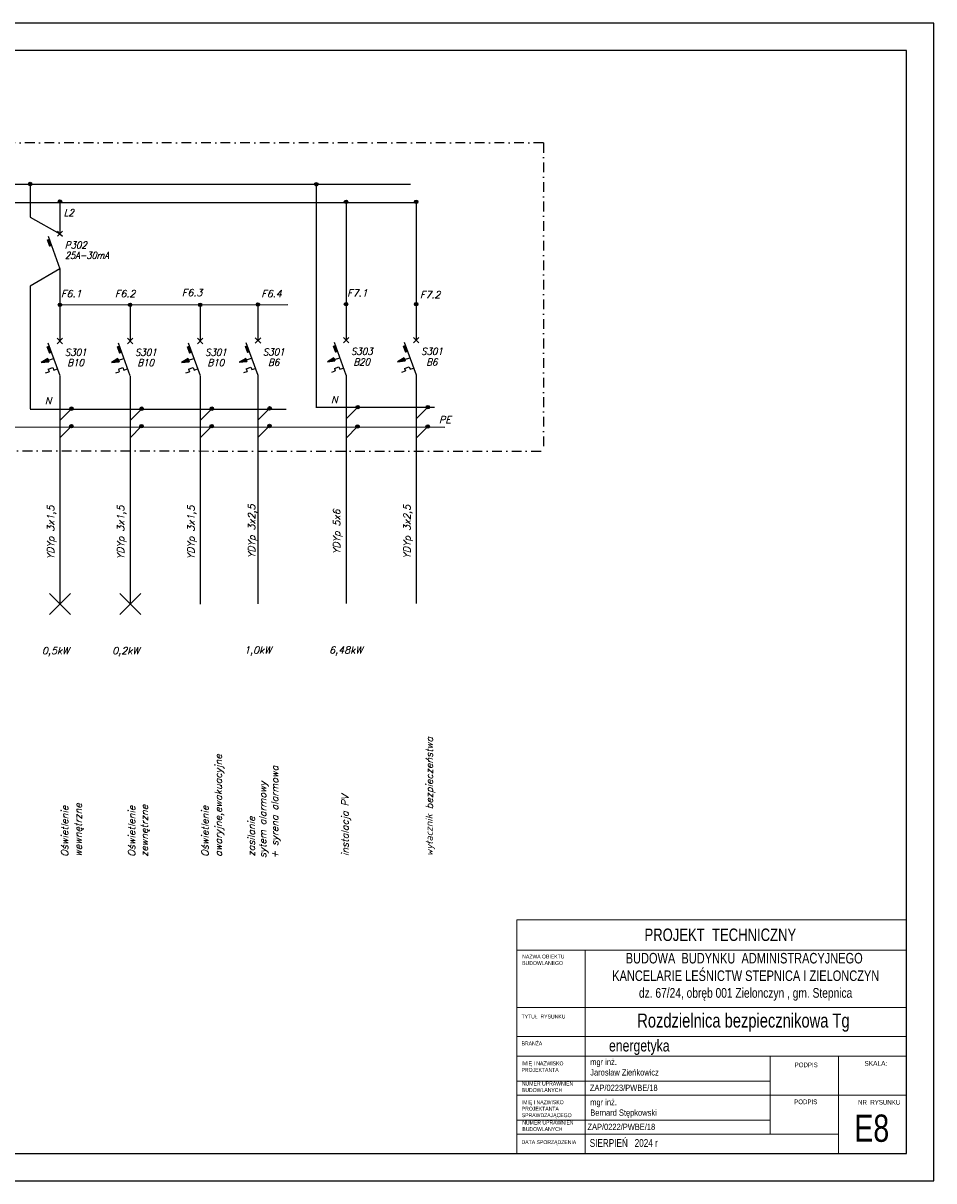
# Model space of a CAD drawing. Header units: inches. Extents: x 65192 to 78842, y -37594 to -36109.
# Tile 63 of 63: x 77674 to 78842, y -37594 to -36109. Entities that reach past the tile are written whole.
import ezdxf
from ezdxf.enums import TextEntityAlignment as Align

# ---------------------------------------------------------------- set-up
doc = ezdxf.new("R2010")
doc.units = ezdxf.units.IN
doc.header["$MEASUREMENT"] = 0
doc.linetypes.add('DASHDOT', pattern=[1, 0.5, -0.25, 0, -0.25])
doc.layers.add('---TABELKA -OPISY', color=7, linetype='Continuous')
doc.layers.add('A--tabelka rysunku', color=7, linetype='Continuous', lineweight=0)
doc.styles.add('1-500', font='arial.ttf', dxfattribs={"width": 0.75, "height": 1.25})
doc.styles.add('Arial narrow', font='arial.ttf', dxfattribs={"width": 0.75})
doc.styles.add('romans', font='romans.shx', dxfattribs={"bigfont": 'BIGFONT.SHX'})
doc.styles.get("Standard").update_dxf_attribs({"font": 'ARIAL.TTF'})
doc.styles.add('STYL-1', font='arial.ttf', dxfattribs={"width": 0.75})

msp = doc.modelspace()

# ---------------------------------------------------------------- hatches: boundary and pattern name
at = {"linetype": 'Continuous'}
h = msp.add_hatch(color=7, dxfattribs=at)
edge = h.paths.add_edge_path()
edge.add_arc((77682.9, -36315.2), 2.25, 0, 360)
h = msp.add_hatch(color=7, dxfattribs=at)
edge = h.paths.add_edge_path()
edge.add_arc((78050, -36315.6), 2.25, 0, 360)
h = msp.add_hatch(color=7, dxfattribs=at)
edge = h.paths.add_edge_path()
edge.add_arc((77721.1, -36337.7), 2.25, 0, 360)
h = msp.add_hatch(color=7, dxfattribs=at)
edge = h.paths.add_edge_path()
edge.add_arc((78088.2, -36338.1), 2.25, 0, 360)
h = msp.add_hatch(color=7, dxfattribs=at)
edge = h.paths.add_edge_path()
edge.add_arc((78178.2, -36338.1), 2.25, 0, 360)
h = msp.add_hatch(color=7, dxfattribs=at)
edge = h.paths.add_edge_path()
edge.add_arc((77721.1, -36470.2), 2.25, 0, 360)
h = msp.add_hatch(color=7, dxfattribs=at)
edge = h.paths.add_edge_path()
edge.add_arc((77811.1, -36470.2), 2.25, 0, 360)
h = msp.add_hatch(color=7, dxfattribs=at)
edge = h.paths.add_edge_path()
edge.add_arc((77901, -36470.2), 2.25, 0, 360)
h = msp.add_hatch(color=7, dxfattribs=at)
edge = h.paths.add_edge_path()
edge.add_arc((77975.2, -36469.7), 2.25, 0, 360)
h = msp.add_hatch(color=7, dxfattribs=at)
edge = h.paths.add_edge_path()
edge.add_arc((78088.2, -36469.3), 2.25, 0, 360)
h = msp.add_hatch(color=7, dxfattribs=at)
edge = h.paths.add_edge_path()
edge.add_arc((78178.2, -36469.3), 2.25, 0, 360)
for points in [[(77706.9, -36543.1), (77705.6, -36539.2), (77697.1, -36544.2)], [(77796.9, -36543.1), (77795.6, -36539.2), (77787.1, -36544.2)], [(77886.8, -36543.1), (77885.5, -36539.2), (77877.1, -36544.2)], [(77961, -36542.7), (77959.7, -36538.8), (77951.2, -36543.8)], [(78074, -36542.2), (78072.7, -36538.3), (78064.2, -36543.3)], [(78164, -36542.2), (78162.7, -36538.3), (78154.2, -36543.3)]]:
    msp.add_hatch(color=7, dxfattribs=at).paths.add_polyline_path(points)
h = msp.add_hatch(color=7, dxfattribs=at)
edge = h.paths.add_edge_path()
edge.add_arc((77736, -36603.4), 2.25, 0, 360)
h = msp.add_hatch(color=7, dxfattribs=at)
edge = h.paths.add_edge_path()
edge.add_arc((77826, -36603.4), 2.25, 0, 360)
h = msp.add_hatch(color=7, dxfattribs=at)
edge = h.paths.add_edge_path()
edge.add_arc((77915.9, -36603.4), 2.25, 0, 360)
h = msp.add_hatch(color=7, dxfattribs=at)
edge = h.paths.add_edge_path()
edge.add_arc((77990.1, -36603), 2.25, 0, 360)
h = msp.add_hatch(color=7, dxfattribs=at)
edge = h.paths.add_edge_path()
edge.add_arc((78103.1, -36601.5), 2.25, 0, 360)
h = msp.add_hatch(color=7, dxfattribs=at)
edge = h.paths.add_edge_path()
edge.add_arc((78193.1, -36601.5), 2.25, 0, 360)
h = msp.add_hatch(color=7, dxfattribs=at)
edge = h.paths.add_edge_path()
edge.add_arc((77735.8, -36625.9), 2.25, 0, 360)
h = msp.add_hatch(color=7, dxfattribs=at)
edge = h.paths.add_edge_path()
edge.add_arc((77825.8, -36625.9), 2.25, 0, 360)
h = msp.add_hatch(color=7, dxfattribs=at)
edge = h.paths.add_edge_path()
edge.add_arc((77915.8, -36625.9), 2.25, 0, 360)
h = msp.add_hatch(color=7, dxfattribs=at)
edge = h.paths.add_edge_path()
edge.add_arc((77989.9, -36625.5), 2.25, 0, 360)
h = msp.add_hatch(color=7, dxfattribs=at)
edge = h.paths.add_edge_path()
edge.add_arc((78102.9, -36626.3), 2.25, 0, 360)
h = msp.add_hatch(color=7, dxfattribs=at)
edge = h.paths.add_edge_path()
edge.add_arc((78192.9, -36626.3), 2.25, 0, 360)

# ---------------------------------------------------------------- linework, layer by layer
at = {"color": 7, "linetype": 'DASHDOT', "ltscale": 25}
for p, q in [((78341.3, -36262.5), (77422.2, -36262.5)), ((78341.3, -36262.5), (78341.3, -36657.4)), ((77422.2, -36657.4), (78341.3, -36657.9))]:
    msp.add_line(p, q, dxfattribs=at)
at = {"color": 7}
for p, q in [((77422.2, -36315.6), (78170.7, -36315.6)), ((77682.9, -36315.2), (77682.9, -36357.6)), ((78050, -36315.6), (78050, -36358)), ((77721.1, -36337.7), (77721.1, -36378.9)), ((77422.2, -36338.7), (78178.2, -36338.7)), ((78088.2, -36338.1), (78088.2, -36515.6)), ((78178.2, -36338.1), (78178.2, -36515.6)), ((78050, -36358), (78050, -36602.5)), ((77705.9, -36382.1), (77721.1, -36423.8)), ((77721.1, -36378.9), (77717.9, -36375.7)), ((77721.1, -36378.9), (77717.9, -36382)), ((77721.1, -36378.9), (77724.3, -36375.7)), ((77721.1, -36378.9), (77724.3, -36382)), ((77704.7, -36386.5), (77707.7, -36395)), ((77710.3, -36394), (77707.7, -36395)), ((77721.1, -36423.8), (77721.1, -36516.5)), ((77682.9, -36446.3), (77682.9, -36603.4)), ((77811.1, -36470.2), (77811.1, -36516.5)), ((77901, -36470.2), (77901, -36516.5)), ((77975.2, -36469.7), (77975.2, -36516)), ((78178.2, -36469.3), (78178.2, -36515.6)), ((77717.6, -36513), (77724.6, -36520)), ((77717.6, -36520), (77724.6, -36513)), ((77807.6, -36513), (77814.6, -36520)), ((77807.6, -36520), (77814.6, -36513)), ((77897.5, -36513), (77904.6, -36520)), ((77897.5, -36520), (77904.6, -36513)), ((77971.7, -36512.5), (77978.7, -36519.5)), ((77971.7, -36519.5), (77978.7, -36512.5)), ((78084.7, -36512.1), (78091.7, -36519.1)), ((78084.7, -36519.1), (78091.7, -36512.1)), ((78174.7, -36512.1), (78181.7, -36519.1)), ((78174.7, -36519.1), (78181.7, -36512.1)), ((77704.5, -36523.5), (77707.6, -36532)), ((77705.7, -36519.1), (77720.9, -36560.9)), ((77794.4, -36523.5), (77797.5, -36532)), ((77795.7, -36519.1), (77810.9, -36560.9)), ((77884.4, -36523.5), (77887.5, -36532)), ((77885.7, -36519.1), (77900.9, -36560.9)), ((77958.6, -36523.1), (77961.6, -36531.5)), ((77959.8, -36518.6), (77975, -36560.4)), ((77964.2, -36530.6), (77961.6, -36531.5)), ((78071.6, -36522.6), (78074.7, -36531.1)), ((78072.8, -36518.2), (78088, -36560)), ((78077.2, -36530.1), (78074.7, -36531.1)), ((78161.5, -36522.6), (78164.6, -36531.1)), ((78162.8, -36518.2), (78178, -36560)), ((78167.2, -36530.1), (78164.6, -36531.1)), ((77710.1, -36531), (77707.6, -36532)), ((77800.1, -36531), (77797.5, -36532)), ((77890, -36531), (77887.5, -36532)), ((77702.8, -36557.6), (77707.3, -36555.9)), ((77706.1, -36552.6), (77712, -36550.4)), ((77706.1, -36552.6), (77707.3, -36555.9)), ((77712, -36550.4), (77713.2, -36553.8)), ((77713.2, -36553.8), (77717.8, -36552.1)), ((77792.7, -36557.6), (77797.3, -36555.9)), ((77796.1, -36552.6), (77802, -36550.4)), ((77796.1, -36552.6), (77797.3, -36555.9)), ((77802, -36550.4), (77803.2, -36553.8)), ((77803.2, -36553.8), (77807.7, -36552.1)), ((77882.7, -36557.6), (77887.2, -36555.9)), ((77886, -36552.6), (77891.9, -36550.4)), ((77886, -36552.6), (77887.2, -36555.9)), ((77891.9, -36550.4), (77893.2, -36553.8)), ((77893.2, -36553.8), (77897.7, -36552.1)), ((77956.9, -36557.1), (77961.4, -36555.5)), ((77960.2, -36552.1), (77966.1, -36550)), ((77960.2, -36552.1), (77961.4, -36555.5)), ((77966.1, -36550), (77967.3, -36553.3)), ((77967.3, -36553.3), (77971.8, -36551.7)), ((78069.9, -36556.7), (78074.4, -36555)), ((78073.2, -36551.7), (78079.1, -36549.5)), ((78073.2, -36551.7), (78074.4, -36555)), ((78079.1, -36549.5), (78080.3, -36552.9)), ((78080.3, -36552.9), (78084.9, -36551.2)), ((78088.2, -36560.6), (78088.2, -36853.1)), ((78159.8, -36556.7), (78164.4, -36555)), ((78163.1, -36551.7), (78169.1, -36549.5)), ((78163.1, -36551.7), (78164.4, -36555)), ((78169.1, -36549.5), (78170.3, -36552.9)), ((78170.3, -36552.9), (78174.8, -36551.2)), ((78178.2, -36560.6), (78178.2, -36853.1)), ((77721.1, -36561.5), (77721.1, -36854)), ((77811.1, -36561.5), (77811.1, -36854)), ((77901, -36561.5), (77901, -36854)), ((77975.2, -36561), (77975.2, -36853.6)), ((77682.9, -36603.9), (78011.4, -36603.9)), ((77736, -36603.4), (77721.1, -36618.4)), ((77826, -36603.4), (77811.1, -36618.4)), ((77915.9, -36603.4), (77901, -36618.4)), ((77990.1, -36603), (77975.2, -36617.9)), ((78050, -36601.5), (78201.5, -36601.5)), ((78103.1, -36601.5), (78088.2, -36616.4)), ((78193.1, -36601.5), (78178.2, -36616.4)), ((77735.8, -36625.9), (77721.1, -36640.6)), ((77825.8, -36625.9), (77811.1, -36640.6)), ((77915.8, -36625.9), (77901, -36640.6)), ((77989.9, -36625.5), (77975.2, -36640.2)), ((78102.9, -36626.3), (78088.2, -36641)), ((78192.9, -36626.3), (78178.2, -36641))]:
    msp.add_line(p, q, dxfattribs=at)
at = {"color": 7, "linetype": 'Continuous'}
for p, q in [((77682.9, -36357.6), (77721.1, -36378.9)), ((77721.1, -36423.8), (77682.9, -36446.3)), ((77721.1, -36470.2), (78013.4, -36469.8)), ((77705.6, -36539.2), (77697.1, -36544.2)), ((77697.1, -36544.2), (77706.9, -36543.1)), ((77705.6, -36539.2), (77706.9, -36543.1)), ((77706.3, -36541.2), (77713, -36538.9)), ((77795.6, -36539.2), (77787.1, -36544.2)), ((77787.1, -36544.2), (77796.9, -36543.1)), ((77795.6, -36539.2), (77796.9, -36543.1)), ((77796.2, -36541.2), (77802.9, -36538.9)), ((77885.5, -36539.2), (77877.1, -36544.2)), ((77877.1, -36544.2), (77886.8, -36543.1)), ((77885.5, -36539.2), (77886.8, -36543.1)), ((77886.2, -36541.2), (77892.9, -36538.9)), ((77959.7, -36538.8), (77951.2, -36543.8)), ((77951.2, -36543.8), (77961, -36542.7)), ((77959.7, -36538.8), (77961, -36542.7)), ((77960.3, -36540.7), (77967, -36538.5)), ((78072.7, -36538.3), (78064.2, -36543.3)), ((78064.2, -36543.3), (78074, -36542.2)), ((78072.7, -36538.3), (78074, -36542.2)), ((78073.4, -36540.3), (78080.1, -36538)), ((78162.7, -36538.3), (78154.2, -36543.3)), ((78154.2, -36543.3), (78164, -36542.2)), ((78162.7, -36538.3), (78164, -36542.2)), ((78163.3, -36540.3), (78170, -36538)), ((77707.6, -36867.5), (77734.6, -36840.5)), ((77707.6, -36840.5), (77734.6, -36867.5)), ((77798.1, -36867.5), (77825, -36840.5)), ((77798.1, -36840.5), (77825, -36867.5))]:
    msp.add_line(p, q, dxfattribs=at)
at = {"color": 7, "linetype": 'Continuous', "ltscale": 8}
msp.add_line((77422.2, -36626.7), (78215, -36626.9), dxfattribs=at)
at = {"linetype": 'Continuous', "ltscale": 10}
for points in [[(76742.3, -37593.9), (78842.3, -37593.9), (78842.3, -36108.9), (76742.3, -36108.9)], [(76842.3, -37558.9), (78807.3, -37558.9), (78807.3, -36143.9), (76842.3, -36143.9)], [(76842.3, -37558.9), (78807.3, -37558.9), (78807.3, -36143.9), (76842.3, -36143.9)]]:
    msp.add_lwpolyline(points, close=True, dxfattribs=at)
at = {"color": 7}
for centre in [(77682.9, -36315.2), (78050, -36315.6), (77721.1, -36337.7), (78088.2, -36338.1), (78178.2, -36338.1), (77736, -36603.4), (77826, -36603.4), (77915.9, -36603.4), (77990.1, -36603), (78103.1, -36601.5), (78193.1, -36601.5), (77735.8, -36625.9), (77825.8, -36625.9), (77915.8, -36625.9), (77989.9, -36625.5), (78102.9, -36626.3), (78192.9, -36626.3)]:
    msp.add_circle(centre, 2.25, dxfattribs=at)
at = {"color": 7, "linetype": 'Continuous'}
for centre in [(77721.1, -36470.2), (77811.1, -36470.2), (77901, -36470.2), (77975.2, -36469.7), (78088.2, -36469.3), (78178.2, -36469.3)]:
    msp.add_circle(centre, 2.25, dxfattribs=at)
at = {"color": 7}
for points in [[(77704.7, -36386.5), (77707.2, -36385.6), (77710.3, -36394), (77707.7, -36395)], [(77707.7, -36395), (77704.7, -36386.5), (77707.2, -36385.6), (77710.3, -36394)], [(77704.5, -36523.5), (77707, -36522.6), (77710.1, -36531), (77707.6, -36532)], [(77707.6, -36532), (77704.5, -36523.5), (77707, -36522.6), (77710.1, -36531)], [(77794.4, -36523.5), (77797, -36522.6), (77800.1, -36531), (77797.5, -36532)], [(77797.5, -36532), (77794.4, -36523.5), (77797, -36522.6), (77800.1, -36531)], [(77884.4, -36523.5), (77886.9, -36522.6), (77890, -36531), (77887.5, -36532)], [(77887.5, -36532), (77884.4, -36523.5), (77886.9, -36522.6), (77890, -36531)], [(77958.6, -36523.1), (77961.1, -36522.2), (77964.2, -36530.6), (77961.6, -36531.5)], [(77961.6, -36531.5), (77958.6, -36523.1), (77961.1, -36522.2), (77964.2, -36530.6)], [(78071.6, -36522.6), (78074.1, -36521.7), (78077.2, -36530.1), (78074.7, -36531.1)], [(78074.7, -36531.1), (78071.6, -36522.6), (78074.1, -36521.7), (78077.2, -36530.1)], [(78161.5, -36522.6), (78164.1, -36521.7), (78167.2, -36530.1), (78164.6, -36531.1)], [(78164.6, -36531.1), (78161.5, -36522.6), (78164.1, -36521.7), (78167.2, -36530.1)]]:
    msp.add_solid(points, dxfattribs=at)
at = {"layer": 'A--tabelka rysunku', "linetype": 'Continuous'}
for p, q in [((78807.3, -37258.9), (78307.3, -37258.9)), ((78807.3, -37297.9), (78307.3, -37297.9)), ((78394.8, -37297.9), (78394.8, -37558.9)), ((78807.3, -37371.4), (78307.3, -37371.4)), ((78807.3, -37371.4), (78307.3, -37371.4)), ((78807.3, -37408.9), (78307.3, -37408.9)), ((78807.3, -37433.9), (78307.3, -37433.9)), ((78632.3, -37533.9), (78632.3, -37433.9)), ((78719.8, -37558.9), (78719.8, -37433.9)), ((78632.3, -37465.9), (78307.3, -37465.9)), ((78719.8, -37483.9), (78307.3, -37483.9)), ((78719.8, -37483.9), (78807.3, -37483.9)), ((78632.3, -37515.9), (78307.3, -37515.9)), ((78719.8, -37533.9), (78307.3, -37533.9))]:
    msp.add_line(p, q, dxfattribs=at)
msp.add_lwpolyline([(78307.3, -37558.9), (78807.3, -37558.9), (78807.3, -37258.9), (78307.3, -37258.9)], close=True, dxfattribs=at)

# ---------------------------------------------------------------- texts
at = {"layer": '---TABELKA -OPISY', "ltscale": 35, "attachment_point": 2, "style": 'Arial narrow'}
for s, insert, char_height, width in [('{\\fArial|b0|i0|c238|p34;PROJEKT  TECHNICZNY}', (78568.4, -37270.2), 16, 447.789), ('energetyka', (78464.4, -37412.9), 15, 627.982)]:
    msp.add_mtext(s, dxfattribs=dict(at, insert=insert, char_height=char_height, width=width))
at = {"layer": '---TABELKA -OPISY', "char_height": 8, "width": 277.176, "attachment_point": 1}
for s, insert in [('{\\W0.75;mgr inż.\\PJarosław Zieńkowicz}', (78401.5, -37437.4)), ('{\\W0.75;mgr inż.\\PBernard Stępkowski}', (78401.5, -37489))]:
    msp.add_mtext(s, dxfattribs=dict(at, insert=insert))
at = {"layer": '---TABELKA -OPISY', "char_height": 8, "attachment_point": 1, "style": 'Arial narrow'}
for s, insert, width in [('\\PZAP/0223/PWBE/18', (78401, -37457.2), 277.176), ('{\\fArial|b0|i0|c238|p34;ZAP/0222/PWBE/18}', (78397.9, -37520.6), 219.892)]:
    msp.add_mtext(s, dxfattribs=dict(at, insert=insert, width=width))
at = {"color": 7, "style": 'romans', "oblique": 15, "width": 0.9}
for s, p in [('L2', (77726.1, -36356.5)), ('P302', (77727.4, -36397.8)), ('S301', (77727.4, -36535.4)), ('S301', (77817.4, -36535.4)), ('S301', (77907.3, -36535.4)), ('S301', (77981.5, -36535)), ('S303', (78094.5, -36534.5)), ('S301', (78184.5, -36534.5))]:
    msp.add_text(s, height=9, dxfattribs=at).set_placement(p)
at = {"color": 7, "style": 'romans', "oblique": 15}
for s, width, p in [('25A-30mA', 0.85, (77755.7, -36411.2)), ('B10', 0.9, (77741.2, -36548.8)), ('B10', 0.9, (77831.1, -36548.8)), ('B10', 0.9, (77921.1, -36548.8)), ('B6', 0.9, (77995.3, -36548.4)), ('B20', 0.9, (78108.3, -36547.9)), ('B6', 0.9, (78198.2, -36547.9))]:
    msp.add_text(s, height=9, dxfattribs=dict(at, width=width)).set_placement(p, align=Align.CENTER)
for s, p in [('F6.1', (77735.7, -36460.3)), ('F6.2', (77804.8, -36460.4)), ('F6.3', (77890.7, -36459.1)), ('F6.4', (77992.6, -36460.4)), ('F7.1', (78102.8, -36459.4)), ('F7.2', (78196.1, -36461.7)), ('N', (77706, -36597.4)), ('N', (78073.1, -36596.5)), ('PE', (78215.1, -36621.8)), ('0,5kW', (77715.6, -36918.2)), ('0,2kW', (77805.7, -36918.2)), ('1,0kW', (77974.9, -36917.3)), ('6,48kW', (78087.9, -36917.3))]:
    msp.add_text(s, height=9, dxfattribs=at).set_placement(p, align=Align.CENTER)
for s, p in [('YDYp 3x1,5', (77713.7, -36762.2)), ('YDYp 3x1,5', (77803.6, -36762.2)), ('YDYp 3x1,5', (77893.6, -36762.2)), ('YDYp 3x2,5', (77971.6, -36760.7)), ('YDYp 5x6', (78080.8, -36761.3)), ('YDYp 3x2,5', (78170.7, -36761.3))]:
    msp.add_text(s, height=9, rotation=90, dxfattribs=at).set_placement(p, align=Align.CENTER)
for s, height, p in [('wyłacznik bezpieczeństwa', 8.996, (78199.4, -37177.3)), ('awaryjne,ewakuacyjne', 8.996, (77929, -37178.2)), ('+ syrena alarmowa', 8.996, (78000.9, -37180.5)), ('sytem alarmowy', 8.996, (77985.8, -37179.8)), ('Oświetlenie  ', 8.996, (77731.7, -37178.2)), ('wewnętrzne', 9, (77749, -37178.2)), ('Oświetlenie  ', 8.996, (77817.6, -37178.2)), ('zewnętrzne', 9, (77833.9, -37178.2)), ('Oświetlenie  ', 8.996, (77911.6, -37178.2)), ('instalacja PV', 8.996, (78091.5, -37177.3)), ('zasilanie  ', 8.996, (77971.2, -37177.8))]:
    msp.add_text(s, height=height, rotation=90, dxfattribs=at).set_placement(p)
at = {"layer": 'A--tabelka rysunku', "style": 'Arial narrow'}
msp.add_text('SKALA:', height=6, dxfattribs=at).set_placement((78753.2, -37440.2), align=Align.TOP_LEFT)
at = {"layer": 'A--tabelka rysunku'}
for s, insert, char_height, width, attachment_point, style in [('{\\H0.75x;BUDOWA  BUDYNKU  ADMINISTRACYJNEGO\\P KANCELARIE LEŚNICTW STEPNICA I ZIELONCZYN\\P\\H0.9259x; dz. 67/24, obręb 001 Zielonczyn , gm. Stepnica}', (78599, -37301.5), 18, 597.292, 2, '1-500'), ('NAZWA OBIEKTU\\PBUDOWLANEGO', (78314.2, -37303.6), 5, 277.176, 1, 'Arial narrow'), ('TYTUŁ  RYSUNKU', (78313.3, -37380.6), 5, 277.176, 1, 'Arial narrow'), ('BRANŻA', (78313.3, -37415.1), 5, 277.176, 1, 'Arial narrow'), ('IMIĘ I NAZWISKO \\PPROJEKTANTA', (78313.3, -37440.7), 5, 277.176, 1, 'Arial narrow'), ('PODPIS ', (78663.7, -37442.1), 6, 277.176, 1, 'Arial narrow'), ('NUMER UPRAWNIEŃ \\PBUDOWLANYCH', (78313.8, -37466.6), 5, 277.176, 1, 'Arial narrow'), ('IMIĘ I NAZWISKO \\PPROJEKTANTA\\PSPRAWDZAJĄCEGO', (78313.6, -37490.5), 5, 277.176, 1, 'Arial narrow'), ('PODPIS  ', (78663.1, -37489.5), 6, 277.176, 1, 'Arial narrow'), ('NR  RYSUNKU', (78745.1, -37490.1), 6, 72.146, 1, 'Arial narrow'), ('E8', (78740.2, -37508.8), 35, 65.097, 1, 'Arial narrow'), ('NUMER UPRAWNIEŃ \\PBUDOWLANYCH', (78314.3, -37516.6), 5, 277.176, 1, 'Arial narrow'), ('DATA SPORZĄDZENIA', (78313.3, -37541.7), 5, 277.176, 1, 'Arial narrow'), ('SIERPIEŃ   2024 r', (78400.8, -37540.3), 10, 277.176, 1, 'Arial narrow')]:
    msp.add_mtext(s, dxfattribs=dict(at, insert=insert, char_height=char_height, width=width, attachment_point=attachment_point, style=style))
at = {"layer": 'A--tabelka rysunku', "ltscale": 35, "insert": (78598, -37379.2), "char_height": 18, "width": 589.376, "attachment_point": 2, "style": 'STYL-1'}
msp.add_mtext('{\\fArial|b0|i0|c0|p34;Rozdzielnica bezpiecznikowa Tg}', dxfattribs=at)

doc.saveas('drawing.dxf')
